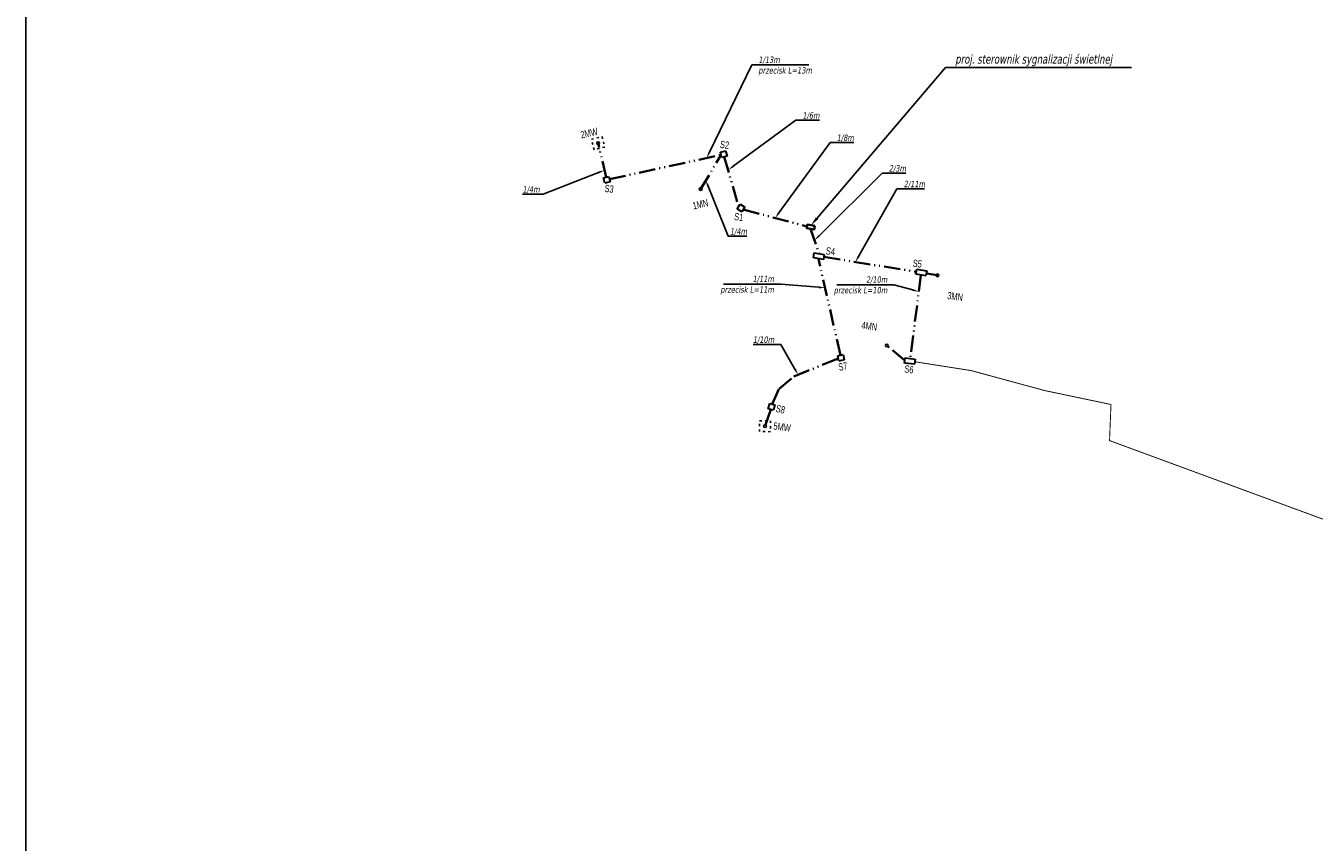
# Model space of a CAD drawing. Header units: metres. Extents: x 6439154 to 6439390, y 6043171 to 6043468.
# Tile 1 of 2: x 6439154 to 6439296, y 6043248 to 6043338. Entities that reach past the tile are written whole.
import ezdxf
from ezdxf import colors
from ezdxf.entities.mleader import LeaderData, LeaderLine
from ezdxf.math import Vec2, Vec3

# ---------------------------------------------------------------- set-up
doc = ezdxf.new("R2010")
doc.units = ezdxf.units.M
for name, pattern in [('ACAD_ISO03W100', [30, 12, -18]), ('ACAD_ISO12W100', [21, 12, -3, 0, -3, 0, -3]), ('DASHED', [19.05, 12.7, -6.35]), ('kreska_kropka', [5, 2.5, -1.25, 0, -1.25])]:
    doc.linetypes.add(name, pattern=pattern)
for name, color, linetype in [('1E-Linia kablowa', 1, 'DASHED'), ('1E-Opis', 6, 'Continuous'), ('1E-Opis sygn', 1, 'Continuous')]:
    doc.layers.add(name, color=color, linetype=linetype)
for name, color, linetype, lineweight in [('1S-Kanalizacja kablowa sygnalizacja', 1, 'ACAD_ISO12W100', 35), ('1S-Studnia SK-1', 1, 'kreska_kropka', 30), ('1S-Studnia SKR-1', 1, 'kreska_kropka', 30), ('1S-Szafa LWT', 1, 'Continuous', 35), ('S_maszty proj.', 5, 'Continuous', 40)]:
    doc.layers.add(name, color=color, linetype=linetype, lineweight=lineweight)
doc.styles.add('arial', font='arial.ttf')
doc.styles.add('Romand', font='romand.shx', dxfattribs={"width": 0.8, "oblique": 10})
picture_1 = doc.add_image_def('image1.jpg', size_in_pixel=(4963, 7017))

msp = doc.modelspace()

# ---------------------------------------------------------------- linework, layer by layer
at = {"layer": '1E-Linia kablowa', "ltscale": 0.1, "const_width": 0.1}
msp.add_lwpolyline([(6439252.18, 6043301.09), (6439258.35, 6043300.12), (6439266.42, 6043297.93), (6439273.73, 6043296.39), (6439273.57, 6043292.42), (6439339.44, 6043268.16), (6439340.76, 6043271.58), (6439390.08, 6043253.04), (6439388.99, 6043249.96)], dxfattribs=at)
at = {"layer": '1S-Kanalizacja kablowa sygnalizacja', "ltscale": 0.15}
for points in [[(6439218.22, 6043321.39), (6439217.34, 6043325.14)], [(6439218.59, 6043321.17), (6439230.85, 6043323.85)], [(6439228.61, 6043320.08), (6439230.85, 6043323.85)], [(6439231.21, 6043323.63), (6439232.79, 6043318.16)], [(6439233.3, 6043317.84), (6439240.3, 6043315.97)], [(6439240.69, 6043315.71), (6439241.65, 6043312.98)], [(6439243.98, 6043301.82), (6439241.56, 6043312.42)], [(6439242.16, 6043312.62), (6439252.32, 6043310.99)], [(6439252.83, 6043310.62), (6439251.66, 6043301.44)], [(6439253.43, 6043310.81), (6439254.64, 6043310.6)], [(6439251.07, 6043301.23), (6439249.08, 6043302.89)], [(6439236.48, 6043296.42), (6439237.23, 6043298.1), (6439238.87, 6043299.48), (6439243.75, 6043301.46)], [(6439236.32, 6043295.84), (6439235.69, 6043294)]]:
    msp.add_lwpolyline(points, dxfattribs=at)
at = {"layer": '1S-Studnia SK-1'}
for points in [[(6439231.36, 6043324.28), (6439231.51, 6043323.7), (6439230.92, 6043323.56), (6439230.78, 6043324.14), (6439231.36, 6043324.28)], [(6439218.52, 6043321.46), (6439218.66, 6043320.88), (6439218.08, 6043320.74), (6439217.93, 6043321.32), (6439218.52, 6043321.46)], [(6439232.95, 6043318.41), (6439233.46, 6043318.1), (6439233.14, 6043317.59), (6439232.63, 6043317.9), (6439232.95, 6043318.41)], [(6439243.69, 6043301.75), (6439244.27, 6043301.88), (6439244.4, 6043301.3), (6439243.82, 6043301.16), (6439243.69, 6043301.75)], [(6439236.2, 6043296.5), (6439236.77, 6043296.34), (6439236.61, 6043295.76), (6439236.03, 6043295.92), (6439236.2, 6043296.5)]]:
    msp.add_lwpolyline(points, dxfattribs=at)
at = {"layer": '1S-Studnia SKR-1'}
for points in [[(6439241.01, 6043312.51), (6439241.1, 6043313.07), (6439242.2, 6043312.9), (6439242.11, 6043312.34)], [(6439252.28, 6043310.71), (6439252.37, 6043311.27), (6439253.47, 6043311.09), (6439253.38, 6043310.53)], [(6439251.03, 6043300.94), (6439251.1, 6043301.51), (6439252.21, 6043301.37), (6439252.14, 6043300.81)]]:
    msp.add_lwpolyline(points, close=True, dxfattribs=at)
at = {"layer": '1S-Szafa LWT'}
msp.add_lwpolyline([(6439241.17, 6043316.03), (6439240.33, 6043316.17), (6439240.27, 6043315.77), (6439241.11, 6043315.64)], close=True, dxfattribs=at)
at = {"layer": 'S_maszty proj.', "color": 6, "linetype": 'ACAD_ISO03W100', "lineweight": 25, "ltscale": 0.02}
for points in [[(6439216.9, 6043324.41), (6439216.61, 6043325.57), (6439217.77, 6043325.86), (6439218.06, 6043324.7)], [(6439235.09, 6043293.41), (6439235.1, 6043294.61), (6439236.3, 6043294.6), (6439236.29, 6043293.4)]]:
    msp.add_lwpolyline(points, close=True, dxfattribs=at)
at = {"layer": 'S_maszty proj.', "color": 6, "lineweight": 25, "ltscale": 0.02}
for centre in [(6439217.34, 6043325.14), (6439228.61, 6043320.08), (6439254.64, 6043310.6), (6439249.08, 6043302.89), (6439235.69, 6043294)]:
    msp.add_circle(centre, 0.15, dxfattribs=at)

# ---------------------------------------------------------------- texts
at = {"layer": '1E-Opis sygn', "style": 'arial', "width": 0.7}
for s, rotation, p in [('2MW', 12.8026, (6439215.5, 6043325.64)), ('S2', 352.8643, (6439230.7, 6043324.62)), ('S3', 352.8643, (6439218.01, 6043319.78)), ('1MN', 12.8026, (6439227.83, 6043317.84)), ('S1', 352.8643, (6439232.26, 6043316.68)), ('S4', 352.8643, (6439242.34, 6043312.91)), ('S5', 352.8643, (6439251.89, 6043311.55)), ('3MN', 352.8643, (6439255.69, 6043307.99)), ('4MN', 352.8643, (6439246.26, 6043304.72)), ('S7', 10.4689, (6439243.84, 6043300.09)), ('S6', 352.8643, (6439250.98, 6043299.93)), ('S8', 346.1831, (6439236.81, 6043295.6)), ('5MW', 352.8643, (6439236.58, 6043293.64))]:
    msp.add_text(s, height=0.8, rotation=rotation, dxfattribs=at).set_placement(p)

# ---------------------------------------------------------------- pictures from other files: only their frames are drawn
at = {"color": 7, "true_color": 0xffffff}
image = msp.add_image(picture_1, insert=(6439154.41, 6043171.22), size_in_units=(210.09, 297.04), rotation=0.0013, dxfattribs=at)
image.dxf.flags = 7

# ---------------------------------------------------------------- leaders
at = {"layer": '1E-Opis'}
ml = msp.add_multileader_mtext('Standard', dxfattribs=at)
ml.set_content('{\\fTahoma|b0|i0|c238|p34;1/13m\\Pprzecisk L=13m}', color=256, style='Romand')
ml.set_leader_properties()
ml.build(insert=Vec2(0, 0))
ml.multileader.update_dxf_attribs({"text_left_attachment_type": 6, "text_right_attachment_type": 6, "dogleg_length": 0.7, "arrow_head_size": 0.7})
ctx = ml.context
ctx.base_point, ctx.char_height, ctx.arrow_head_size, ctx.landing_gap_size, ctx.plane_origin = Vec3(6439234.93, 6043333.74), 0.7, 0.7, 0.035, Vec3(6437217.87, 6044090.29)
ctx.left_attachment, ctx.right_attachment = 6, 6
notes = []
notes.append((ctx, [(1, (1, 1, 0), (6439234.23, 6043333.74), (1, 0), 0.7, [(0, [(6439229.27, 6043323.5), (6439234.23, 6043333.74)], 0, [])])]))
ctx.mtext.insert, ctx.mtext.width, ctx.mtext.defined_height, ctx.mtext.flow_direction = Vec3(6439234.96, 6043334.66), 26.7937, 112.35, 5
ml = msp.add_multileader_mtext('Standard', dxfattribs=at)
ml.set_content('{\\fTahoma|b0|i0|c238|p34;proj. sterownik sygnalizacji świetlnej}', color=256, style='Romand')
ml.set_leader_properties()
ml.build(insert=Vec2(0, 0))
ml.multileader.update_dxf_attribs({"text_left_attachment_type": 6, "text_right_attachment_type": 6, "dogleg_length": 1, "arrow_head_size": 1})
ctx = ml.context
ctx.base_point, ctx.char_height, ctx.arrow_head_size, ctx.landing_gap_size, ctx.plane_origin = Vec3(6439256.55, 6043333.47), 1, 1, 0.05, Vec3(6436392.14, 6044414.26)
ctx.left_attachment, ctx.right_attachment = 6, 6
notes.append((ctx, [(1, (1, 1, 0), (6439255.55, 6043333.47), (1, 0), 1, [(0, [(6439240.75, 6043316.1), (6439255.55, 6043333.47)], 0, [])])]))
ctx.mtext.insert, ctx.mtext.width, ctx.mtext.defined_height, ctx.mtext.flow_direction = Vec3(6439256.6, 6043334.88), 38.2767, 112.35, 5
ml = msp.add_multileader_mtext('Standard', dxfattribs=at)
ml.set_content('{\\fTahoma|b0|i0|c238|p34;1/6m}', color=256, style='Romand')
ml.set_leader_properties()
ml.build(insert=Vec2(0, 0))
ml.multileader.update_dxf_attribs({"text_left_attachment_type": 6, "text_right_attachment_type": 6, "dogleg_length": 0.7, "arrow_head_size": 0.7})
ctx = ml.context
ctx.base_point, ctx.char_height, ctx.arrow_head_size, ctx.landing_gap_size, ctx.plane_origin = Vec3(6439239.76, 6043327.65), 0.7, 0.7, 0.035, Vec3(6437222.7, 6044084.2)
ctx.left_attachment, ctx.right_attachment = 6, 6
notes.append((ctx, [(1, (1, 1, 0), (6439239.06, 6043327.65), (1, 0), 0.7, [(0, [(6439231.63, 6043322.18), (6439239.06, 6043327.65)], 0, [])])]))
ctx.mtext.insert, ctx.mtext.width, ctx.mtext.defined_height, ctx.mtext.flow_direction = Vec3(6439239.8, 6043328.53), 26.7937, 112.35, 5
ml = msp.add_multileader_mtext('Standard', dxfattribs=at)
ml.set_content('{\\fTahoma|b0|i0|c238|p34;1/8m}', color=256, style='Romand')
ml.set_leader_properties()
ml.build(insert=Vec2(0, 0))
ml.multileader.update_dxf_attribs({"text_left_attachment_type": 6, "text_right_attachment_type": 6, "dogleg_length": 0.7, "arrow_head_size": 0.7})
ctx = ml.context
ctx.base_point, ctx.char_height, ctx.arrow_head_size, ctx.landing_gap_size, ctx.plane_origin = Vec3(6439243.54, 6043325.2), 0.7, 0.7, 0.035, Vec3(6437226.48, 6044081.75)
ctx.left_attachment, ctx.right_attachment = 6, 6
notes.append((ctx, [(1, (1, 1, 0), (6439242.84, 6043325.2), (1, 0), 0.7, [(0, [(6439236.8, 6043316.91), (6439242.84, 6043325.2)], 0, [])])]))
ctx.mtext.insert, ctx.mtext.width, ctx.mtext.defined_height, ctx.mtext.flow_direction = Vec3(6439243.57, 6043326.08), 26.7937, 112.35, 5
ml = msp.add_multileader_mtext('Standard', dxfattribs=at)
ml.set_content('{\\fTahoma|b0|i0|c238|p34;1/4m}', color=256, style='Romand')
ml.set_leader_properties()
ml.build(insert=Vec2(0, 0))
ml.multileader.update_dxf_attribs({"text_left_attachment_type": 6, "text_right_attachment_type": 6, "dogleg_length": 0.7, "arrow_head_size": 0.7})
ctx = ml.context
ctx.base_point, ctx.char_height, ctx.arrow_head_size, ctx.landing_gap_size, ctx.plane_origin = Vec3(6439208.99, 6043319.52), 0.7, 0.7, 0.035, Vec3(6437191.58, 6044076.07)
ctx.left_attachment, ctx.right_attachment, ctx.text_align_type = 6, 6, 2
notes.append((ctx, [(1, (1, 1, 0), (6439211.3, 6043319.52), (-1, 0), 0.35, [(0, [(6439218.04, 6043322.16), (6439211.3, 6043319.52)], 0, [])])]))
ctx.mtext.insert, ctx.mtext.width, ctx.mtext.defined_height, ctx.mtext.alignment, ctx.mtext.flow_direction = Vec3(6439210.91, 6043320.4), 26.7937, 112.35, 3, 5
ml = msp.add_multileader_mtext('Standard', dxfattribs=at)
ml.set_content('{\\fTahoma|b0|i0|c238|p34;2/3m}', color=256, style='Romand')
ml.set_leader_properties()
ml.build(insert=Vec2(0, 0))
ml.multileader.update_dxf_attribs({"text_left_attachment_type": 6, "text_right_attachment_type": 6, "dogleg_length": 0.7, "arrow_head_size": 0.7})
ctx = ml.context
ctx.base_point, ctx.char_height, ctx.arrow_head_size, ctx.landing_gap_size, ctx.plane_origin = Vec3(6439249.28, 6043321.82), 0.7, 0.7, 0.035, Vec3(6437232.22, 6044078.38)
ctx.left_attachment, ctx.right_attachment = 6, 6
notes.append((ctx, [(1, (1, 1, 0), (6439248.58, 6043321.82), (1, 0), 0.7, [(0, [(6439241.13, 6043314.45), (6439248.58, 6043321.82)], 0, [])])]))
ctx.mtext.insert, ctx.mtext.width, ctx.mtext.defined_height, ctx.mtext.flow_direction = Vec3(6439249.31, 6043322.71), 26.7937, 112.35, 5
ml = msp.add_multileader_mtext('Standard', dxfattribs=at)
ml.set_content('{\\fTahoma|b0|i0|c238|p34;1/4m}', color=256, style='Romand')
ml.set_leader_properties()
ml.build(insert=Vec2(0, 0))
ml.multileader.update_dxf_attribs({"text_left_attachment_type": 6, "text_right_attachment_type": 6, "dogleg_length": 0.7, "arrow_head_size": 0.7})
ctx = ml.context
ctx.base_point, ctx.char_height, ctx.arrow_head_size, ctx.landing_gap_size, ctx.plane_origin = Vec3(6439231.79, 6043314.9), 0.7, 0.7, 0.035, Vec3(6437215.28, 6044071.45)
ctx.left_attachment, ctx.right_attachment = 6, 6
notes.append((ctx, [(1, (1, 1, 0), (6439231.64, 6043314.9), (1, 0), 0.152, [(0, [(6439229.18, 6043321.04), (6439231.64, 6043314.9)], 0, [])])]))
ctx.mtext.insert, ctx.mtext.width, ctx.mtext.defined_height, ctx.mtext.flow_direction = Vec3(6439231.83, 6043315.78), 26.7937, 112.35, 5
ml = msp.add_multileader_mtext('Standard', dxfattribs=at)
ml.set_content('{\\fTahoma|b0|i0|c238|p34;2/11m}', color=256, style='Romand')
ml.set_leader_properties()
ml.build(insert=Vec2(0, 0))
ml.multileader.update_dxf_attribs({"text_left_attachment_type": 6, "text_right_attachment_type": 6, "dogleg_length": 0.7, "arrow_head_size": 0.7})
ctx = ml.context
ctx.base_point, ctx.char_height, ctx.arrow_head_size, ctx.landing_gap_size, ctx.plane_origin = Vec3(6439250.9, 6043320.1), 0.7, 0.7, 0.035, Vec3(6437233.85, 6044076.66)
ctx.left_attachment, ctx.right_attachment = 6, 6
notes.append((ctx, [(1, (1, 1, 0), (6439250.2, 6043320.1), (1, 0), 0.7, [(0, [(6439245.62, 6043312.06), (6439250.2, 6043320.1)], 0, [])])]))
ctx.mtext.insert, ctx.mtext.width, ctx.mtext.defined_height, ctx.mtext.flow_direction = Vec3(6439250.94, 6043320.99), 26.7937, 112.35, 5
ml = msp.add_multileader_mtext('Standard', dxfattribs=at)
ml.set_content('{\\fTahoma|b0|i0|c238|p34;1/11m\\Pprzecisk L=11m}', color=256, style='Romand')
ml.set_leader_properties()
ml.build(insert=Vec2(0, 0))
ml.multileader.update_dxf_attribs({"text_left_attachment_type": 6, "text_right_attachment_type": 6, "dogleg_length": 0.7, "arrow_head_size": 0.7})
ctx = ml.context
ctx.base_point, ctx.char_height, ctx.arrow_head_size, ctx.landing_gap_size, ctx.plane_origin = Vec3(6439231.14, 6043309.63), 0.7, 0.7, 0.035, Vec3(6437216.49, 6044065.73)
ctx.left_attachment, ctx.right_attachment, ctx.text_align_type = 6, 6, 2
notes.append((ctx, [(1, (1, 1, 0), (6439237.41, 6043309.63), (-1, 0), 0.7, [(0, [(6439242.29, 6043309.22), (6439237.41, 6043309.63)], 0, [])])]))
ctx.mtext.insert, ctx.mtext.width, ctx.mtext.defined_height, ctx.mtext.alignment, ctx.mtext.flow_direction = Vec3(6439236.67, 6043310.55), 26.7937, 112.35, 3, 5
ml = msp.add_multileader_mtext('Standard', dxfattribs=at)
ml.set_content('{\\fTahoma|b0|i0|c238|p34;2/10m\\Pprzecisk L=10m}', color=256, style='Romand')
ml.set_leader_properties()
ml.build(insert=Vec2(0, 0))
ml.multileader.update_dxf_attribs({"text_left_attachment_type": 6, "text_right_attachment_type": 6, "dogleg_length": 0.7, "arrow_head_size": 0.7})
ctx = ml.context
ctx.base_point, ctx.char_height, ctx.arrow_head_size, ctx.landing_gap_size, ctx.plane_origin = Vec3(6439243.61, 6043309.56), 0.7, 0.7, 0.035, Vec3(6437226.72, 6044065.8)
ctx.left_attachment, ctx.right_attachment, ctx.text_align_type = 6, 6, 2
notes.append((ctx, [(1, (1, 1, 0), (6439249.87, 6043309.56), (-1, 0), 0.7, [(0, [(6439252.6, 6043308.8), (6439249.87, 6043309.56)], 0, [])])]))
ctx.mtext.insert, ctx.mtext.width, ctx.mtext.defined_height, ctx.mtext.alignment, ctx.mtext.flow_direction = Vec3(6439249.14, 6043310.48), 26.7937, 112.35, 3, 5
ml = msp.add_multileader_mtext('Standard', dxfattribs=at)
ml.set_content('{\\fTahoma|b0|i0|c238|p34;1/10m}', color=256, style='Romand')
ml.set_leader_properties()
ml.build(insert=Vec2(0, 0))
ml.multileader.update_dxf_attribs({"text_left_attachment_type": 6, "text_right_attachment_type": 6, "dogleg_length": 0.7, "arrow_head_size": 0.7})
ctx = ml.context
ctx.base_point, ctx.char_height, ctx.arrow_head_size, ctx.landing_gap_size, ctx.plane_origin = Vec3(6439234.36, 6043302.98), 0.7, 0.7, 0.035, Vec3(6437217.3, 6044059.54)
ctx.left_attachment, ctx.right_attachment, ctx.text_align_type = 6, 6, 2
notes.append((ctx, [(1, (1, 1, 0), (6439237.44, 6043302.98), (-1, 0), 0.7, [(0, [(6439239.33, 6043299.66), (6439237.44, 6043302.98)], 0, [])])]))
ctx.mtext.insert, ctx.mtext.width, ctx.mtext.defined_height, ctx.mtext.alignment, ctx.mtext.flow_direction = Vec3(6439236.7, 6043303.87), 26.7937, 112.35, 3, 5
for ctx, leaders in notes:
    for number, flags, end, landing, length, lines in leaders:
        leader = LeaderData()
        leader.index, (leader.has_last_leader_line, leader.has_dogleg_vector, leader.attachment_direction) = number, flags
        leader.last_leader_point, leader.dogleg_vector, leader.dogleg_length = Vec3(end), Vec3(landing), length
        for number, points, colour, breaks in lines:
            line = LeaderLine()
            line.index, line.vertices, line.color, line.breaks = number, Vec3.list(points), colors.encode_raw_color(colour), breaks
            leader.lines.append(line)
        ctx.leaders.append(leader)

doc.saveas('drawing.dxf')
